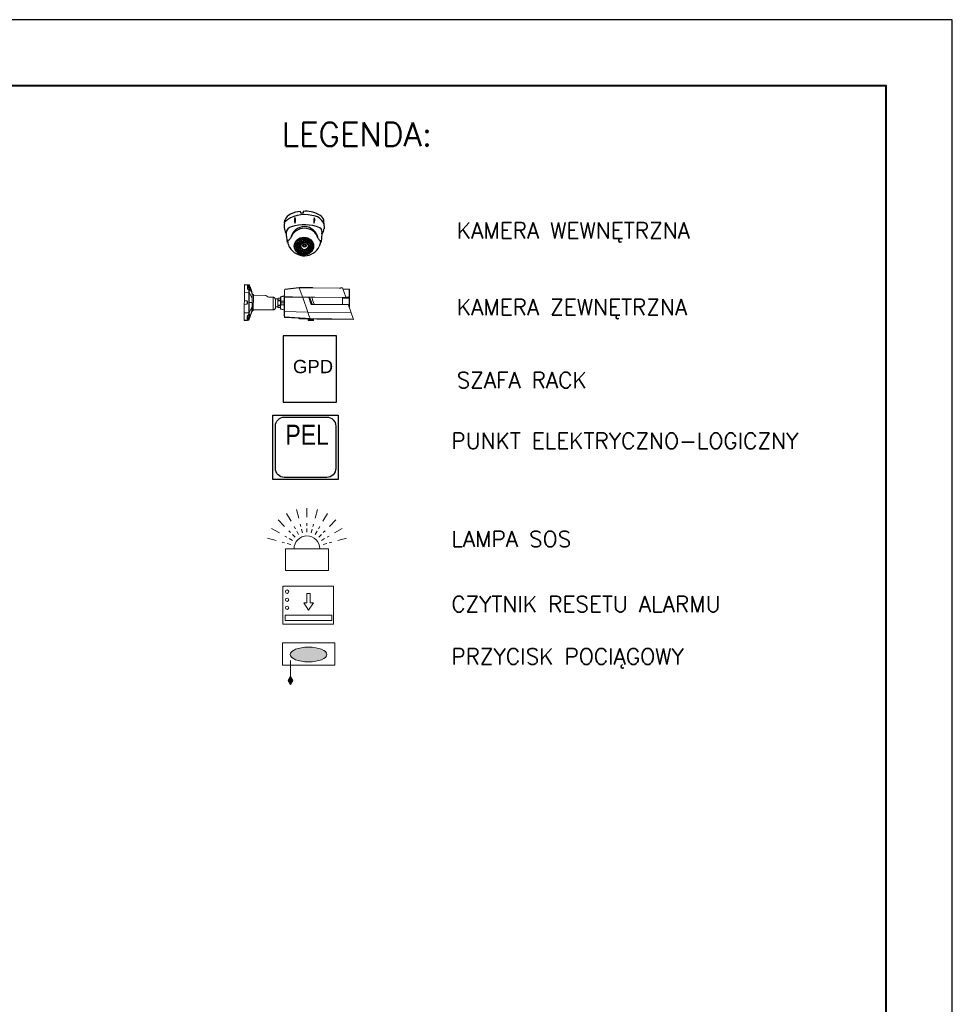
# Model space of a CAD drawing. Header units: millimetres. Extents: x 22250 to 51280, y -5012 to 7692.
# Tile 155 of 183: x 46344 to 47047, y 5464 to 6207. Entities that reach past the tile are written whole.
import ezdxf
from ezdxf.enums import TextEntityAlignment as Align

# ---------------------------------------------------------------- set-up
doc = ezdxf.new("R2010")
doc.units = ezdxf.units.MM
doc.layers.add('!00 SYSTEM PRZYWOŁAWCZY', color=6, linetype='Continuous', lineweight=18)
doc.layers.add('technologia - elektryka', color=6, linetype='Continuous', lineweight=35)
for name, color, linetype in [('00 CCTV IP - MIWI', 10, 'Continuous'), ('E-4', 3, 'Continuous'), ('E_CCTV_BBW', 153, 'Continuous'), ('el - r opisy', 100, 'Continuous'), ('IE_gniazda_PEL', 94, 'Continuous'), ('LAN', 70, 'Continuous')]:
    doc.layers.add(name, color=color, linetype=linetype)
doc.styles.get("Standard").update_dxf_attribs({"font": 'arial.ttf'})
doc.styles.add('wymiar100', font='romans.shx', dxfattribs={"width": 0.8, "height": 12})

# ---------------------------------------------------------------- blocks, each defined once
blk = doc.blocks.new('*U566')
blk.add_lwpolyline([(-42, 0), (0, 0), (0, 29.7), (-42, 29.7)], close=True)
at = {"lineweight": 40}
blk.add_lwpolyline([(-39, 1), (-1, 1), (-1, 28.7), (-39, 28.7)], close=True, dxfattribs=at)
blk = doc.blocks.new('1092-140')
at = {"layer": '00 CCTV IP - MIWI', "color": 2}
for p, q in [((-3.36, 23.08), (-3.68, 24.7)), ((-1.26, 23.22), (-3.36, 23.08)), ((-1.15, 24.83), (-1.26, 23.22)), ((-18.66, 14.02), (-18.47, 16.56)), ((18.2, 13.64), (18.01, 16.6)), ((18.2, 13.65), (18.24, 8.63)), ((-3.02, 0.35), (-3.03, -1.36)), ((-2.97, 0.38), (-2.97, -0.69)), ((-1.17, 0.67), (-1.18, -0.66)), ((-1.06, 0.68), (-1.06, -0.37)), ((0.74, 0.61), (0.73, -0.34)), ((0.85, 0.6), (0.85, -0.69)), ((2.65, 0.15), (2.65, -0.66)), ((2.77, 0.08), (2.77, -1.9)), ((16.33, 3.71), (15.46, -3.75)), ((-16.08, -4.17), (-16.15, -3.52)), ((-15.68, -4.38), (-16.08, -4.17)), ((-9.22, -5.71), (-9.22, -7.18)), ((-8.96, -8.58), (-8.96, -10.05)), ((-7.42, -6.03), (-7.43, -7.16)), ((-7.31, -5.71), (-7.31, -7.18)), ((-7.17, -8.9), (-7.17, -10.02)), ((-7.11, -8.51), (-7.11, -9.99)), ((-6.92, -3.03), (-6.92, -4.51)), ((-6.67, -1.56), (-6.67, -1.83)), ((-5.51, -6.03), (-5.51, -7.16)), ((-5.46, -5.39), (-5.46, -6.86)), ((-5.33, -8.13), (-5.33, -9.6)), ((-5.32, -8.83), (-5.32, -9.96)), ((-5.13, -3.36), (-5.13, -4.48)), ((-5.03, -2.63), (-5.03, -4.1)), ((-4.87, -0.33), (-4.88, -1.81)), ((-4.82, -0.31), (-4.82, -1.39)), ((-3.66, -5.71), (-3.67, -6.84)), ((-3.53, -8.45), (-3.54, -9.58)), ((-3.23, -2.95), (-3.23, -4.08)), ((-2.91, -2.08), (-2.91, -3.55)), ((-1.11, -2.4), (-1.12, -3.53)), ((-0.93, -1.76), (-0.93, -3.23)), ((0.87, -2.08), (0.86, -3.21)), ((0.98, -1.95), (0.98, -3.42)), ((2.78, -2.27), (2.77, -3.4)), ((2.83, -3.23), (2.83, -4.7)), ((3.66, -8.58), (3.66, -10.05)), ((3.85, -5.84), (3.85, -7.31)), ((4.56, -0.74), (4.56, -1.87)), ((4.63, -3.55), (4.62, -4.67)), ((4.68, -3.42), (4.68, -4.89)), ((5.46, -8.9), (5.45, -10.02)), ((5.51, -8.58), (5.51, -10.05)), ((5.65, -6.16), (5.64, -7.28)), ((5.76, -6.16), (5.76, -7.63)), ((6.48, -3.74), (6.47, -4.86)), ((7.3, -8.9), (7.3, -10.02)), ((7.56, -6.48), (7.55, -7.6)), ((14.97, -4.21), (13.72, -7.92)), ((-8.26, -11.8), (-8.26, -10.76)), ((-7.19, -13.1), (-7.19, -12.43)), ((-6.49, -11.8), (-6.49, -10.7)), ((-5.97, -11), (-5.97, -12.47)), ((-4.91, -14.41), (-4.91, -13.59)), ((-4.17, -11.32), (-4.18, -12.44)), ((-4.05, -10.68), (-4.05, -12.15)), ((-3.03, -13.35), (-3.03, -14.83)), ((-2.26, -11), (-2.26, -12.13)), ((-1.44, -11.82), (-1.44, -13.3)), ((-1.24, -13.68), (-1.24, -14.8)), ((-0.07, -15.08), (-0.07, -13.92)), ((0.36, -12.15), (0.35, -13.27)), ((0.41, -11.82), (0.41, -13.3)), ((1.72, -15.02), (1.72, -13.95)), ((2.2, -12.15), (2.2, -13.27)), ((2.26, -10.74), (2.26, -12.21)), ((3.52, -13.59), (3.52, -12.89)), ((3.55, -14.59), (3.55, -14.35)), ((4.05, -11.06), (4.05, -12.19)), ((4.23, -11.31), (4.23, -12.79)), ((6.03, -11.64), (6.02, -12.76))]:
    blk.add_line(p, q, dxfattribs=at)
for centre, radius in [((0.05, -7.62), 3.77), ((0.05, -7.62), 3.39), ((-0.12, -7.11), 1.71), ((0.01, -7.19), 0.985)]:
    blk.add_circle(centre, radius, dxfattribs=at)
for centre, radius, start, end in [((-0.3, -5.29), 27.08, 74.98225, 132.52909), ((-8.33, 12.28), 11.01, 115.91007, 157.08613), ((-3.33, 4.36), 20.34, 90.96763, 118.82664), ((-3.23, 16.48), 6.26, 156.27951, 206.02535), ((-14.75, 16.25), 6.41, 336.90966, 25.3952), ((1.33, 0.79), 24.17, 61.33623, 95.89708), ((6.44, 8.04), 12.83, 23.76761, 88.76571), ((17.24, 15.93), 8.68, 160.21907, 194.45072), ((4.32, 16.54), 5.29, 328.48341, 26.18637), ((9.44, 13.58), 9.11, 30.14549, 67.75649), ((-7.96, 11.14), 11.08, 164.9117, 195.04268), ((-11.27, 4.5), 5.88, 98.96773, 179.27659), ((-0.11, -2.48), 12.99, 8.81543, 169.20361), ((-0.09, -24.71), 37.04, 67.2461, 109.06161), ((11.74, 5.29), 4.85, 340.96041, 59.01435), ((14.96, 16.19), 3.08, 7.79528, 39.76035), ((-10.4, 8.94), 8.28, 184.48186, 215.74994), ((31.3, 6.37), 48.48, 182.1279, 191.82433), ((-0.15, -4.4), 13.46, 16.91086, 161.10818), ((12.01, 8.17), 6.21, 314.07226, 4.25577), ((-14.7, -3.4), 1.17, 106.7677, 205.043), ((-1.84, -1.63), 14.11, 189.22914, 210.95391), ((-17.59, 2.32), 5.27, 299.37501, 333.36132), ((-0.33, -1.15), 15.59, 209.42117, 334.30362), ((-8.36, -6.1), 0.942, 4.16146, 155.5033), ((-8.31, -8.26), 1.41, 51.46384, 130.14263), ((-8.32, -7), 0.912, 191.78069, 349.82577), ((-8.11, -8.97), 0.942, 4.16146, 155.5033), ((-7.81, -5.55), 1.41, 51.46384, 130.14263), ((-7.83, -4.28), 0.912, 191.78069, 349.82577), ((-6.45, -6.1), 0.942, 4.16146, 155.5033), ((-6.39, -8.26), 1.41, 51.46384, 130.14263), ((-6.41, -7), 0.912, 191.78069, 349.82577), ((-6.26, -8.9), 0.942, 4.16146, 155.5033), ((-6.07, -3.42), 0.942, 4.16146, 155.5033), ((-6.01, -5.59), 1.41, 51.46384, 130.14263), ((-6.03, -4.32), 0.912, 191.78069, 349.82577), ((-5.76, -2.91), 1.41, 51.46384, 130.14263), ((-5.77, -1.65), 0.912, 191.78069, 349.82577), ((-4.6, -5.78), 0.942, 4.16146, 155.5033), ((-4.55, -7.94), 1.41, 51.46384, 130.14263), ((-4.56, -6.68), 0.912, 191.78069, 349.82577), ((-4.47, -8.52), 0.942, 4.16146, 155.5033), ((-4.17, -3.02), 0.942, 4.16146, 155.5033), ((-4.11, -5.18), 1.41, 51.46384, 130.14263), ((-4.13, -3.92), 0.912, 191.78069, 349.82577), ((-3.91, -2.47), 1.41, 51.46384, 130.14263), ((-3.93, -1.2), 0.912, 191.78069, 349.82577), ((-2.06, -1.77), 1.41, 51.46384, 130.14263), ((-2.08, -0.5), 0.912, 191.78069, 349.82577), ((-2.05, -2.47), 0.942, 4.16146, 155.5033), ((-2, -4.63), 1.41, 51.46384, 130.14263), ((-2.01, -3.37), 0.912, 191.78069, 349.82577), ((-0.15, -1.45), 1.41, 51.46384, 130.14263), ((-0.16, -0.18), 0.912, 191.78069, 349.82577), ((-0.07, -2.15), 0.942, 4.16146, 155.5033), ((-0.02, -4.31), 1.41, 51.46384, 130.14263), ((-0.04, -3.05), 0.912, 191.78069, 349.82577), ((1.77, -1.77), 1.41, 51.46384, 130.14263), ((1.75, -0.5), 0.912, 191.78069, 349.82577), ((1.84, -2.34), 0.942, 4.16146, 155.5033), ((1.89, -4.5), 1.41, 51.46384, 130.14263), ((1.88, -3.24), 0.912, 191.78069, 349.82577), ((3.68, -2.98), 1.41, 51.46384, 130.14263), ((3.66, -1.71), 0.912, 191.78069, 349.82577), ((3.69, -3.62), 0.942, 4.16146, 155.5033), ((3.74, -5.78), 1.41, 51.46384, 130.14263), ((3.72, -4.51), 0.912, 191.78069, 349.82577), ((4.52, -8.97), 0.942, 4.16146, 155.5033), ((4.71, -6.23), 0.942, 4.16146, 155.5033), ((4.76, -8.39), 1.41, 51.46384, 130.14263), ((4.74, -7.12), 0.912, 191.78069, 349.82577), ((5.37, -3.2), 1.41, 51.46384, 130.14263), ((5.36, -1.93), 0.912, 191.78069, 349.82577), ((5.54, -3.81), 0.942, 4.16146, 155.5033), ((5.59, -5.97), 1.41, 51.46384, 130.14263), ((5.57, -4.7), 0.912, 191.78069, 349.82577), ((6.37, -8.97), 0.942, 4.16146, 155.5033), ((6.62, -6.55), 0.942, 4.16146, 155.5033), ((6.67, -8.71), 1.41, 51.46384, 130.14263), ((6.66, -7.44), 0.912, 191.78069, 349.82577), ((7.18, -5.65), 0.958, 41.72921, 140.25406), ((7.38, -4.79), 0.976, 194.7767, 330.36291), ((7.94, -5.73), 2.36, 105.76198, 128.66521), ((7.26, -3.82), 0.799, 184.69759, 301.55724), ((7.8, -8.67), 0.778, 34.06093, 148.14266), ((7.94, -8.2), 0.799, 184.69759, 301.55724), ((7.76, -9.57), 0.602, 24.86301, 157.74501), ((7.95, -7.08), 0.45, 7.96353, 175.25275), ((8.15, -7.08), 0.642, 176.52781, 296.16016), ((19.75, 4.13), 8.4, 213.34248, 231.07159), ((13.35, -3.68), 1.69, 343.90449, 48.79211), ((14.18, -2.85), 1.55, 297.94362, 325.43279), ((-8.05, -11.13), 1.41, 51.46384, 130.14263), ((-8.07, -9.86), 0.912, 191.78069, 349.82577), ((-7.35, -12.88), 1.41, 51.46384, 130.14263), ((-7.36, -11.61), 0.912, 191.78069, 349.82577), ((-6.31, -14.19), 1.41, 51.46384, 130.14263), ((-6.33, -12.92), 0.912, 191.78069, 349.82577), ((-6.2, -11.07), 1.41, 51.46384, 130.14263), ((-6.22, -9.8), 0.912, 191.78069, 349.82577), ((-5.11, -11.39), 0.942, 4.16146, 155.5033), ((-5.06, -13.55), 1.41, 51.46384, 130.14263), ((-5.07, -12.28), 0.912, 191.78069, 349.82577), ((-4.42, -10.68), 1.41, 51.46384, 130.14263), ((-4.44, -9.42), 0.912, 191.78069, 349.82577), ((-4.03, -15.52), 1.41, 51.46384, 130.14263), ((-4.05, -14.26), 0.912, 191.78069, 349.82577), ((-3.97, -14.31), 1.41, 51.46384, 130.14263), ((-3.99, -13.04), 0.912, 191.78069, 349.82577), ((-3.2, -11.07), 0.942, 4.16146, 155.5033), ((-3.14, -13.23), 1.41, 51.46384, 130.14263), ((-3.16, -11.96), 0.912, 191.78069, 349.82577), ((-2.18, -13.74), 0.942, 4.16146, 155.5033), ((-2.12, -15.91), 1.41, 51.46384, 130.14263), ((-2.14, -14.64), 0.912, 191.78069, 349.82577), ((-0.58, -12.21), 0.942, 4.16146, 155.5033), ((-0.53, -14.38), 1.41, 51.46384, 130.14263), ((-0.55, -13.11), 0.912, 191.78069, 349.82577), ((0.84, -16.16), 1.41, 51.46384, 130.14263), ((0.82, -14.9), 0.912, 191.78069, 349.82577), ((1.27, -12.21), 0.942, 4.16146, 155.5033), ((1.32, -14.38), 1.41, 51.46384, 130.14263), ((1.3, -13.11), 0.912, 191.78069, 349.82577), ((2.63, -15.68), 1.41, 51.46384, 130.14263), ((2.62, -14.41), 0.912, 191.78069, 349.82577), ((3.11, -11.13), 0.942, 4.16146, 155.5033), ((3.17, -13.29), 1.41, 51.46384, 130.14263), ((3.15, -12.03), 0.912, 191.78069, 349.82577), ((4.09, -14.89), 1.41, 51.46384, 130.14263), ((4.08, -13.62), 0.912, 191.78069, 349.82577), ((4.57, -11.13), 1.41, 51.46384, 130.14263), ((4.55, -9.86), 0.912, 191.78069, 349.82577), ((5.09, -11.71), 0.942, 4.16146, 155.5033), ((5.14, -13.87), 1.41, 51.46384, 130.14263), ((5.13, -12.6), 0.912, 191.78069, 349.82577), ((6.42, -11.13), 1.41, 51.46384, 130.14263), ((6.4, -9.86), 0.912, 191.78069, 349.82577), ((6.64, -11.65), 0.778, 34.06093, 148.14266), ((6.78, -11.18), 0.799, 184.69759, 301.55724), ((7.83, -9.39), 0.627, 175.41447, 295.52941)]:
    blk.add_arc(centre, radius, start, end, dxfattribs=at)
blk.add_ellipse((-0.56, -7.62), major_axis=(9.03, 0), ratio=0.920025, dxfattribs=at)
at = {"layer": '00 CCTV IP - MIWI'}
blk.add_attdef('NAZWA', text='', height=10, dxfattribs=at).set_placement((-0.97, 35), align=Align.MIDDLE_CENTER)
blk = doc.blocks.new('A$C00C16DBB')
at = {"layer": 'technologia - elektryka', "lineweight": 15}
for p, q in [((6.57, 24.62), (0, 22.86)), ((12.89, 26.31), (11.05, 25.82)), ((17.59, 27.57), (14.86, 26.84)), ((18.85, 24.53), (16.41, 23.11)), ((40.73, 24.53), (43.18, 23.11)), ((41.99, 27.57), (44.72, 26.84)), ((46.69, 26.31), (48.54, 25.82)), ((53.02, 24.62), (59.58, 22.86)), ((8.97, 18.82), (3.08, 15.42)), ((14.64, 22.09), (12.99, 21.14)), ((17.42, 18.47), (16.07, 17.12)), ((20.86, 21.91), (18.86, 19.91)), ((21.04, 15.69), (20.09, 14.03)), ((23.48, 19.9), (22.06, 17.46)), ((26.52, 18.64), (25.79, 15.91)), ((29.79, 18.21), (29.79, 15.38)), ((33.06, 18.64), (33.79, 15.91)), ((36.11, 19.9), (37.52, 17.46)), ((38.54, 15.69), (39.5, 14.03)), ((38.72, 21.91), (40.72, 19.91)), ((42.16, 18.47), (43.52, 17.12)), ((44.94, 22.09), (46.6, 21.14)), ((50.61, 18.82), (56.5, 15.42)), ((12.79, 13.84), (7.98, 9.03)), ((17.77, 10.02), (14.37, 4.13)), ((23.57, 7.62), (21.81, 1.05)), ((25.26, 13.94), (24.77, 12.1)), ((29.79, 13.35), (29.79, 11.43)), ((34.32, 13.94), (34.82, 12.1)), ((36.02, 7.62), (37.77, 1.05)), ((41.81, 10.02), (45.21, 4.13)), ((46.79, 13.84), (51.6, 9.03)), ((29.79, 6.8), (29.79, 0))]:
    blk.add_line(p, q, dxfattribs=at)
blk.add_lwpolyline([(13.56, 47.08), (46.03, 47.08), (46.03, 30.84), (13.56, 30.84)], close=True, dxfattribs=at)
blk.add_arc((29.79, 30.84), 9.74, 180, 0, dxfattribs=at)
blk = doc.blocks.new('1049-062')
at = {"layer": '!00 SYSTEM PRZYWOŁAWCZY', "color": 6, "lineweight": 15}
for p, q in [((128029, -122927.5), (128029, -122906.6)), ((128029, -122906.6), (128036.9, -122906.6)), ((128036.9, -122927.5), (128036.9, -122906.6)), ((128033, -122943.2), (128022.3, -122927.5)), ((128022.3, -122927.5), (128029, -122927.5)), ((128033, -122943.2), (128043.7, -122927.5)), ((128043.7, -122927.5), (128036.9, -122927.5))]:
    blk.add_line(p, q, dxfattribs=at)
for points in [[(127975.6, -122890.1), (128088.7, -122890.1), (128088.7, -122974.6), (127975.6, -122974.6)], [(127981.3, -122954.7), (128084.6, -122954.7), (128084.6, -122966.4), (127981.3, -122966.4)]]:
    blk.add_lwpolyline(points, close=True, dxfattribs=at)
for centre in [(127985.5, -122902.3), (127985.5, -122920.2), (127985.5, -122938.1)]:
    blk.add_circle(centre, 3.76, dxfattribs=at)
blk = doc.blocks.new('1049-121')
at = {"layer": '!00 SYSTEM PRZYWOŁAWCZY', "lineweight": 15}
h = blk.add_hatch(color=6, dxfattribs=at)
h.dxf.hatch_style = 1
h.set_gradient(color1=(255, 0, 255), color2=(255, 0, 255), tint=1)
edge = h.paths.add_edge_path()
edge.add_ellipse((128033.8, -122807.1), major_axis=(-40.6, 0), ratio=0.402615, start_angle=0, end_angle=360)
h = blk.add_hatch(color=6, dxfattribs=at)
h.dxf.hatch_style = 1
h.set_gradient(color1=(255, 0, 255), color2=(255, 0, 255), tint=1)
h.paths.add_polyline_path([(128073.8, -122855.6), (128068.7, -122864.5), (128073.8, -122873.3), (128078.9, -122864.5)])
at = {"layer": '!00 SYSTEM PRZYWOŁAWCZY', "color": 6, "lineweight": 15}
for p, q in [((128073.8, -122820.2), (128073.8, -122855.6)), ((128073.8, -122855.6), (128068.7, -122864.5)), ((128073.8, -122873.3), (128068.7, -122864.5)), ((128073.8, -122855.6), (128078.9, -122864.5)), ((128073.8, -122873.3), (128078.9, -122864.5))]:
    blk.add_line(p, q, dxfattribs=at)
blk.add_lwpolyline([(127975.6, -122781.1), (128091.9, -122781.1), (128091.9, -122830.9), (127975.6, -122830.9)], close=True, dxfattribs=at)
blk.add_ellipse((128033.8, -122807.1), major_axis=(-40.6, 0), ratio=0.402615, dxfattribs=at)
blk = doc.blocks.new('bulet')
at = {"layer": '00 CCTV IP - MIWI', "lineweight": 0}
for points in [[(-93, -342), (-93, 342)], [(-90, 341), (-93, 342)], [(-7, 324), (-93, 332)], [(-7, 191), (-93, 192)], [(-61, 339), (-90, 341)], [(-28, 336), (-61, 339)], [(-7, 324), (-7, 313), (-22, 314), (-27, 314), (-30, 313), (-32, 311)], [(-32, 257), (-32, 311)], [(-32, 311), (-29, 310), (-27, 309), (-25, 306), (-25, 304)], [(-7, 245), (-22, 246), (-26, 247), (-29, 250), (-31, 253), (-32, 257)], [(-32, 257), (-28, 256), (-26, 255), (-25, 253)], [(-7, 335), (-28, 336)], [(-25, 253), (-25, 304)], [(-25, 304), (-23, 302)], [(-25, 286), (-23, 287)], [(-7, 250), (-22, 251), (-23, 252), (-23, 252), (-23, 252), (-24, 252), (-24, 252), (-24, 253), (-25, 253)], [(-22, 314), (-23, 303)], [(-23, 302), (-23, 303)], [(-23, 302), (-23, 251)], [(-23, 302), (-8, 301)], [(-3, 287), (-23, 287)], [(-23, 286), (-23, 286)], [(-22, 248), (-22, 251)], [(-22, 246), (-22, 248)], [(-7, 313), (-8, 301)], [(-8, 301), (-3, 304), (-1, 305), (0, 308), (-3, 312), (-7, 313)], [(-8, 301), (-3, 287)], [(-7, 335), (-7, 325), (-7, 324)], [(55, 175), (0, 330), (0, 331), (-1, 332), (-2, 333), (-4, 334), (-5, 335), (-7, 335)], [(0, 320), (-3, 323), (-7, 325)], [(0, 319), (-3, 323), (-7, 324)], [(-7, 250), (-5, 249), (-1, 247)], [(-7, 250), (-7, 245)], [(-7, 245), (-7, 191)], [(-6, 244), (-7, 244)], [(-7, 191), (-7, 188), (-7, 0)], [(0, 191), (-7, 191)], [(0, 188), (-7, 188)], [(-6, 245), (-3, 244), (0, 243), (-1, 245)], [(4, 294), (4, 291), (2, 289), (-3, 287)], [(-3, 287), (5, 263), (8, 250), (8, 244), (8, 237), (7, 234), (6, 233)], [(-1, 245), (-2, 247)], [(5, 233), (4, 235), (3, 238), (-1, 245)], [(0, 330), (0, 319)], [(55, 155), (0, 320)], [(0, 319), (0, 308), (4, 294)], [(4, 233), (2, 238), (1, 240), (0, 241), (0, 243), (0, 191)], [(0, 191), (0, 0)], [(55, 81), (0, 188)], [(4, 294), (10, 275), (14, 256), (15, 245), (15, 236), (15, 231), (13, 226), (11, 225), (9, 226), (6, 230)], [(4, 233), (4, 235)], [(4, 233), (5, 232)], [(6, 231), (6, 231), (6, 232), (5, 233)], [(5, 233), (5, 231)], [(5, 233), (6, 233)], [(6, 231), (6, 230)], [(668, 252), (666, 252)], [(666, -116), (666, 252)], [(668, 241), (666, 241)], [(1153, 289), (668, 260)], [(931, 286), (668, 271)], [(668, 271), (668, 261)], [(668, 261), (668, 260)], [(668, 260), (668, 161)], [(961, 298), (961, 297), (960, 296), (959, 295), (957, 294), (956, 293), (954, 292), (953, 291), (950, 290), (949, 290), (947, 289), (945, 288), (943, 288), (941, 287), (939, 286), (936, 286), (934, 286), (932, 286), (931, 286)], [(1155, 296), (1015, 288), (973, 286), (931, 286)], [(976, 298), (961, 298)], [(970, 298), (961, 298)], [(970, 298), (980, 297)], [(976, 298), (1011, 298)], [(1015, 297), (1009, 297), (980, 297)], [(1015, 298), (1011, 298)], [(1015, 298), (1282, 297)], [(1156, 297), (1015, 297)], [(1015, 297), (1015, 288)], [(1138, 250), (1125, 211), (1123, 209), (1109, 168)], [(1122, 324), (1118, 322)], [(1118, 323), (1119, 323)], [(1120, 323), (1118, 322)], [(1118, 322), (1121, 323)], [(1118, 304), (1118, 322)], [(1118, 304), (1118, 322)], [(1118, 322), (1118, 322)], [(1118, 322), (1118, 322)], [(1122, 301), (1118, 304)], [(1118, 304), (1118, 304)], [(1120, 303), (1118, 304)], [(1118, 304), (1121, 303)], [(1118, 304), (1118, 304)], [(1119, 303), (1118, 303)], [(1120, 323), (1120, 323)], [(1120, 323), (1120, 323)], [(1121, 323), (1120, 322)], [(1120, 322), (1123, 323)], [(1120, 304), (1120, 322)], [(1121, 303), (1120, 304)], [(1120, 304), (1123, 303)], [(1120, 303), (1120, 303)], [(1120, 303), (1120, 303)], [(1121, 323), (1121, 323)], [(1121, 323), (1121, 323)], [(1121, 303), (1121, 303)], [(1121, 303), (1121, 303)], [(1212, 324), (1122, 324)], [(1123, 323), (1122, 322)], [(1122, 322), (1126, 323)], [(1122, 304), (1122, 322)], [(1123, 303), (1122, 304)], [(1122, 304), (1126, 303)], [(1212, 301), (1122, 301)], [(1123, 323), (1123, 323)], [(1123, 323), (1123, 323)], [(1123, 303), (1123, 303)], [(1123, 303), (1123, 303)], [(1126, 323), (1126, 323)], [(1126, 323), (1126, 322), (1126, 304), (1126, 303)], [(1126, 323), (1126, 322)], [(1126, 322), (1127, 322), (1129, 323)], [(1126, 303), (1126, 304)], [(1126, 304), (1127, 304), (1129, 303)], [(1126, 303), (1126, 303)], [(1129, 323), (1130, 323)], [(1129, 303), (1129, 323)], [(1129, 303), (1130, 303)], [(1130, 323), (1130, 322)], [(1130, 322), (1132, 322), (1134, 323)], [(1130, 304), (1130, 322)], [(1130, 303), (1130, 304)], [(1130, 304), (1132, 304), (1134, 303)], [(1134, 323), (1134, 323)], [(1134, 303), (1134, 323)], [(1134, 323), (1134, 322)], [(1134, 322), (1137, 322), (1139, 323)], [(1134, 304), (1134, 322)], [(1134, 303), (1134, 304)], [(1134, 304), (1137, 304), (1139, 303)], [(1134, 303), (1134, 303)], [(1137, 301), (1137, 297)], [(1155, 296), (1153, 289), (1148, 277), (1139, 251), (1138, 250)], [(1139, 323), (1140, 323)], [(1139, 303), (1139, 323)], [(1139, 303), (1139, 323)], [(1140, 323), (1139, 323)], [(1139, 323), (1141, 322), (1142, 322), (1145, 323)], [(1139, 303), (1141, 304), (1142, 304), (1145, 303)], [(1139, 303), (1140, 303)], [(1140, 303), (1139, 303)], [(1145, 323), (1145, 323)], [(1145, 303), (1145, 323)], [(1145, 303), (1145, 323)], [(1145, 323), (1145, 323)], [(1145, 323), (1146, 322), (1148, 322), (1150, 323)], [(1145, 303), (1146, 304), (1148, 304), (1150, 303)], [(1145, 303), (1145, 303)], [(1145, 303), (1145, 303)], [(1150, 323), (1151, 323)], [(1150, 303), (1150, 323)], [(1150, 303), (1151, 303)], [(1151, 303), (1151, 323)], [(1151, 323), (1153, 322), (1154, 322), (1157, 323)], [(1151, 303), (1153, 304), (1154, 304), (1157, 303)], [(1972, 289), (1153, 289)], [(1155, 296), (1156, 297)], [(1157, 323), (1158, 323)], [(1157, 303), (1157, 323)], [(1157, 303), (1158, 303)], [(1158, 303), (1158, 323)], [(1158, 323), (1160, 322), (1164, 323)], [(1158, 303), (1160, 304), (1164, 303)], [(1164, 323), (1164, 323)], [(1164, 303), (1164, 323)], [(1164, 303), (1164, 323)], [(1164, 323), (1167, 322), (1170, 323)], [(1164, 303), (1167, 304), (1170, 303)], [(1164, 303), (1164, 303)], [(1170, 323), (1171, 323)], [(1170, 303), (1170, 323)], [(1170, 303), (1171, 303)], [(1171, 303), (1171, 323)], [(1171, 323), (1174, 322), (1177, 323)], [(1171, 303), (1174, 304), (1177, 303)], [(1177, 323), (1178, 323)], [(1177, 303), (1177, 323)], [(1177, 303), (1178, 303)], [(1178, 303), (1178, 323)], [(1178, 323), (1180, 322), (1182, 322), (1183, 323)], [(1178, 303), (1180, 304), (1182, 304), (1183, 303)], [(1183, 323), (1184, 323)], [(1183, 303), (1183, 323)], [(1183, 303), (1184, 303)], [(1184, 303), (1184, 323)], [(1184, 323), (1187, 322), (1188, 322), (1189, 323)], [(1184, 303), (1187, 304), (1188, 304), (1189, 303)], [(1189, 323), (1190, 323)], [(1189, 323), (1189, 323)], [(1189, 303), (1189, 323)], [(1189, 303), (1190, 303)], [(1189, 303), (1189, 303)], [(1190, 303), (1190, 323)], [(1190, 323), (1193, 322), (1194, 322), (1195, 323)], [(1190, 303), (1193, 304), (1194, 304), (1195, 303)], [(1195, 323), (1195, 323)], [(1195, 303), (1195, 323)], [(1195, 303), (1195, 323)], [(1195, 323), (1195, 323)], [(1195, 323), (1198, 322), (1200, 322)], [(1195, 303), (1198, 304), (1200, 304)], [(1195, 303), (1195, 303)], [(1195, 303), (1195, 303)], [(1198, 301), (1198, 297)], [(1200, 323), (1201, 323)], [(1200, 322), (1200, 323)], [(1200, 304), (1200, 322)], [(1200, 304), (1200, 303)], [(1200, 303), (1201, 303)], [(1201, 303), (1201, 323)], [(1201, 323), (1203, 322), (1205, 322)], [(1201, 303), (1203, 304), (1205, 304)], [(1205, 323), (1205, 323)], [(1205, 303), (1205, 323)], [(1205, 322), (1205, 323)], [(1205, 323), (1207, 322), (1209, 322)], [(1205, 304), (1205, 322)], [(1205, 304), (1205, 303)], [(1205, 303), (1207, 304), (1209, 304)], [(1205, 303), (1205, 303)], [(1208, 323), (1209, 323)], [(1209, 322), (1208, 323)], [(1209, 304), (1208, 303)], [(1208, 303), (1209, 303)], [(1209, 303), (1209, 304), (1209, 322), (1209, 323)], [(1209, 323), (1212, 322)], [(1209, 303), (1212, 304)], [(1211, 323), (1212, 323)], [(1212, 322), (1211, 323)], [(1212, 304), (1211, 303)], [(1211, 303), (1212, 303)], [(1216, 322), (1212, 324)], [(1212, 323), (1212, 323)], [(1212, 323), (1214, 322)], [(1212, 304), (1212, 322)], [(1216, 304), (1212, 301)], [(1212, 303), (1214, 304)], [(1212, 303), (1212, 303)], [(1214, 323), (1215, 323)], [(1214, 323), (1214, 323)], [(1214, 323), (1214, 323)], [(1216, 322), (1214, 323)], [(1214, 322), (1214, 323)], [(1214, 323), (1216, 322)], [(1214, 304), (1214, 322)], [(1216, 304), (1214, 303)], [(1214, 304), (1214, 303)], [(1214, 303), (1216, 304)], [(1214, 303), (1215, 303)], [(1214, 303), (1214, 303)], [(1214, 303), (1214, 303)], [(1215, 323), (1215, 323)], [(1215, 323), (1216, 322), (1217, 322)], [(1215, 303), (1216, 304), (1217, 304)], [(1215, 303), (1215, 303)], [(1216, 304), (1216, 322)], [(1217, 322), (1216, 322)], [(1217, 304), (1216, 304)], [(1217, 304), (1217, 322)], [(1320, 298), (1282, 297)], [(1975, 298), (1320, 298)], [(1876, 25), (1975, 298)], [(-93, 39), (-92, 36), (-90, 35)], [(-90, 35), (-61, 34)], [(-61, -34), (-56, -33), (-50, -31), (-44, -29), (-39, -25), (-35, -20), (-32, -15), (-30, -9), (-29, -3), (-29, 3), (-30, 9), (-32, 15), (-35, 20), (-39, 25), (-44, 29), (-50, 31), (-56, 33), (-61, 34)], [(-40, 26), (-40, -26)], [(-7, 0), (-7, -188)], [(-7, 0), (56, 0)], [(56, -174), (56, 174), (55, 175)], [(55, 155), (55, 158), (55, 161), (55, 167), (55, 169), (55, 175)], [(55, 81), (55, 86), (55, 149), (55, 154), (55, 155)], [(55, 155), (55, 154)], [(55, -81), (55, -77), (55, 0), (55, 76), (55, 81)], [(55, 81), (55, 80)], [(56, 174), (56, 174)], [(56, 166), (57, 164)], [(57, 164), (57, -164)], [(77, 149), (57, 164)], [(77, -149), (77, 149)], [(78, 148), (77, 149)], [(78, -148), (78, 148)], [(453, 132), (78, 139)], [(453, 132), (453, -105)], [(498, 86), (498, 93), (496, 100), (493, 107), (490, 113), (485, 118), (480, 123), (474, 126), (467, 130), (461, 131), (454, 132)], [(498, 86), (498, -32)], [(540, 76), (498, 76)], [(540, -76), (540, 76), (548, 89)], [(546, 41), (542, 20), (541, 0), (542, -20), (546, -41)], [(547, 88), (544, 80), (543, 71), (544, 62), (547, 54)], [(546, 41), (548, 47), (547, 54)], [(590, 41), (546, 41)], [(548, 89), (547, 88)], [(590, 87), (547, 88)], [(590, 54), (547, 54)], [(590, 89), (548, 89)], [(596, 118), (593, 116), (591, 113), (590, 110)], [(595, 113), (592, 111), (590, 106)], [(590, 110), (590, -111)], [(590, -89), (590, 89)], [(595, 33), (592, 32), (590, 30)], [(595, 113), (594, 93), (594, 73), (595, 33)], [(595, 113), (661, 132)], [(595, 113), (596, 118)], [(595, 33), (661, 34)], [(595, 33), (596, 0)], [(660, 132), (596, 118)], [(660, 132), (664, 134), (665, 137), (666, 140)], [(661, 34), (662, 83), (662, 107), (662, 120), (661, 132), (660, 132)], [(660, 0), (661, 34)], [(661, 132), (664, 134), (665, 136), (666, 139)], [(666, 34), (666, 34), (661, 34)], [(668, 160), (666, 160)], [(1109, 168), (668, 161)], [(668, -107), (668, 161)], [(668, 36), (668, -107)], [(1109, 168), (1009, -107)], [(1928, 168), (1109, 168)], [(1123, -107), (1165, 8), (1168, 14), (1173, 19), (1179, 22), (1186, 23)], [(1190, 15), (1188, 13), (1187, 11), (1175, -20), (1163, -52), (1139, -115), (1128, -115)], [(1128, -115), (1172, 5)], [(1165, 8), (1172, 5)], [(1186, 15), (1182, 14), (1177, 12), (1174, 9), (1172, 5)], [(1228, 15), (1214, -16), (1202, -49), (1180, -114)], [(1186, 23), (1875, 23)], [(1186, 23), (1186, 15)], [(1186, 15), (1862, 15)], [(1862, 15), (1866, 16), (1870, 18), (1874, 21), (1876, 25)], [(1885, -105), (1885, 50)], [(1889, -257), (1889, -253), (1889, 61), (1889, -271)], [(1891, 68), (1891, -261)], [(-90, -36), (-92, -37), (-93, -39)], [(-61, -34), (-90, -35)], [(0, 0), (0, -191)], [(55, -81), (0, -188)], [(55, -155), (39, -202)], [(45, -204), (55, -175)], [(55, -81), (55, -80)], [(55, -85), (55, -81)], [(55, -148), (55, -85)], [(55, -155), (55, -152), (55, -148)], [(55, -155), (55, -154)], [(55, -175), (55, -168), (55, -162), (55, -158), (55, -155)], [(57, -164), (56, -166)], [(77, -149), (57, -164)], [(77, -149), (78, -148)], [(78, -139), (311, -135)], [(498, -32), (497, -56), (494, -68), (490, -79), (484, -89), (476, -97), (470, -100), (465, -103), (459, -104), (453, -105), (391, -107), (381, -107), (370, -109), (350, -115), (330, -124), (311, -135)], [(401, -106), (403, -107)], [(403, -106), (403, -107)], [(403, -107), (410, -106)], [(540, -76), (491, -76)], [(540, -76), (548, -89)], [(546, -41), (548, -47), (547, -54), (544, -62), (543, -71), (544, -80), (547, -88), (548, -89)], [(590, -41), (546, -41)], [(590, -54), (547, -54)], [(590, -87), (547, -88)], [(590, -89), (548, -89)], [(590, 0), (666, 0)], [(595, -33), (592, -32), (590, -31)], [(595, -114), (592, -111), (590, -107)], [(590, -111), (591, -114), (593, -116), (596, -118)], [(595, -33), (594, -73), (594, -93), (595, -114)], [(596, 0), (595, -33)], [(595, -33), (661, -34)], [(595, -114), (661, -132)], [(595, -114), (596, -118)], [(596, -118), (607, -120), (607, -120), (609, -121), (609, -121)], [(607, -120), (610, -120), (611, -120), (612, -120), (614, -120)], [(611, -122), (610, -121)], [(611, -121), (612, -121)], [(622, -122), (611, -122)], [(616, -121), (612, -121)], [(612, -122), (612, -121)], [(639, -126), (637, -126), (636, -126), (634, -126), (633, -125), (632, -125), (630, -124), (617, -121), (614, -120)], [(630, -124), (630, -124)], [(630, -124), (646, -129), (652, -130), (652, -130)], [(639, -126), (641, -127)], [(649, -130), (645, -128), (641, -127)], [(649, -130), (650, -130)], [(650, -130), (651, -130), (652, -130)], [(652, -130), (660, -132)], [(652, -130), (652, -130)], [(652, -130), (652, -130)], [(661, -34), (660, 0)], [(666, -139), (665, -136), (663, -134), (660, -132)], [(660, -132), (661, -132)], [(661, -132), (662, -120), (662, -108), (662, -83), (661, -34)], [(666, -34), (661, -34)], [(666, -139), (665, -136), (664, -134), (661, -132)], [(666, -76), (665, -76)], [(668, -114), (666, -114)], [(667, -116), (1816, -116)], [(667, -116), (667, -117), (667, -118), (667, -127), (667, -130), (667, -231), (667, -235), (667, -238), (667, -252)], [(668, -107), (1131, -107)], [(668, -107), (668, -115)], [(668, -115), (1128, -115)], [(819, -116), (668, -116)], [(819, -115), (819, -116)], [(1120, -116), (1006, -116), (1005, -116), (819, -116)], [(1005, -116), (998, -137), (997, -140), (942, -290)], [(1005, -116), (1005, -116)], [(1009, -107), (1006, -115)], [(1120, -115), (1123, -107)], [(1151, -116), (1145, -115), (1139, -115)], [(1180, -114), (1172, -115), (1164, -116)], [(1759, -114), (1180, -114)], [(1758, -298), (1821, -125)], [(1759, -105), (1885, -105)], [(1821, -124), (1821, -122), (1821, -119), (1818, -117), (1816, -117)], [(1821, -123), (1885, -123), (1885, -105)], [(1885, -105), (1889, -105)], [(1885, -275), (1885, -123)], [(1885, -123), (1889, -123)], [(1891, -105), (1889, -105)], [(1891, -122), (1889, -122)], [(-7, -191), (-93, -192)], [(-7, -324), (-93, -332)], [(-93, -342), (-7, -335)], [(-7, -191), (-7, -245), (-22, -246), (-26, -248), (-29, -250), (-31, -253), (-32, -257)], [(-32, -257), (-28, -256), (-26, -255), (-25, -254)], [(-32, -311), (-32, -257)], [(-32, -311), (-29, -310), (-27, -309), (-25, -306), (-25, -304)], [(-7, -324), (-7, -313), (-22, -314), (-27, -314), (-30, -313), (-32, -311)], [(-25, -254), (-25, -253), (-25, -253), (-24, -253), (-24, -252), (-23, -252), (-23, -252), (-23, -252), (-22, -251)], [(-25, -304), (-25, -254)], [(-25, -286), (-23, -287)], [(-23, -302), (-25, -304)], [(-23, -252), (-23, -302)], [(-3, -287), (-23, -287)], [(-23, -287), (-23, -287)], [(-3, -287), (-8, -302), (-23, -302)], [(-23, -304), (-23, -303)], [(-22, -314), (-23, -304)], [(-22, -248), (-22, -246)], [(-22, -248), (-22, -251)], [(-22, -251), (-7, -250)], [(-8, -302), (-7, -313)], [(-7, -313), (-3, -312), (0, -308), (-1, -305), (-3, -304), (-8, -302)], [(-7, -188), (-7, -191)], [(0, -188), (-7, -188)], [(0, -191), (-7, -191)], [(-7, -245), (-6, -245)], [(-7, -245), (-7, -250)], [(-7, -250), (-4, -249), (-1, -247)], [(0, -319), (-3, -323), (-7, -324)], [(0, -320), (-3, -323), (-7, -325)], [(-7, -324), (-7, -325), (-7, -335)], [(-7, -335), (-7, -335), (-5, -335), (-4, -334), (-2, -333), (-1, -332), (0, -331), (0, -330)], [(-1, -246), (0, -243), (-3, -244), (-6, -245)], [(5, -233), (7, -234), (8, -236), (8, -238), (8, -244), (8, -251), (5, -263), (-3, -287)], [(4, -294), (4, -291), (2, -290), (-3, -287)], [(-2, -247), (-1, -245)], [(6, -232), (6, -232), (5, -233), (4, -235), (1, -240), (-1, -246)], [(0, -191), (0, -243)], [(33, -222), (0, -320)], [(0, -243), (0, -241), (1, -240), (3, -237), (4, -235), (4, -233)], [(4, -294), (0, -308), (0, -319)], [(0, -330), (9, -303)], [(0, -319), (0, -330)], [(4, -233), (6, -230), (9, -226), (11, -225), (13, -226), (15, -231), (15, -236), (15, -246), (14, -256), (10, -275), (4, -294)], [(4, -233), (4, -235)], [(6, -232), (6, -231)], [(9, -303), (15, -288)], [(9, -303), (9, -303)], [(9, -303), (9, -303)], [(15, -287), (15, -286), (15, -284), (17, -281)], [(19, -286), (15, -287)], [(15, -288), (19, -287)], [(15, -288), (15, -287)], [(16, -281), (20, -270)], [(21, -281), (20, -284), (19, -286), (19, -287)], [(19, -287), (19, -286)], [(20, -270), (21, -267)], [(24, -270), (20, -270)], [(21, -267), (25, -267), (26, -266)], [(21, -267), (22, -266)], [(21, -281), (23, -275)], [(25, -257), (22, -265)], [(22, -266), (22, -264)], [(22, -266), (26, -266)], [(25, -269), (23, -275)], [(23, -275), (24, -270)], [(24, -254), (26, -248), (29, -237)], [(24, -254), (28, -254)], [(25, -267), (24, -270)], [(25, -257), (26, -254)], [(25, -267), (25, -267)], [(25, -269), (26, -267)], [(29, -257), (26, -266)], [(26, -266), (26, -267)], [(26, -267), (26, -267)], [(26, -267), (26, -267)], [(26, -267), (26, -267)], [(26, -267), (26, -267)], [(30, -256), (27, -266)], [(35, -237), (28, -254)], [(28, -254), (33, -237)], [(29, -237), (33, -222)], [(29, -237), (33, -237)], [(29, -257), (29, -256)], [(32, -249), (30, -256)], [(30, -255), (30, -256)], [(33, -216), (31, -222)], [(31, -222), (36, -222)], [(36, -239), (31, -251)], [(32, -252), (30, -255)], [(35, -241), (32, -249)], [(34, -213), (33, -215)], [(33, -237), (37, -222)], [(33, -222), (34, -222)], [(34, -213), (35, -207), (38, -202)], [(34, -237), (38, -224)], [(36, -219), (35, -222)], [(38, -234), (35, -241)], [(37, -216), (36, -219)], [(36, -220), (38, -220)], [(36, -220), (36, -222)], [(38, -234), (36, -239)], [(37, -215), (39, -208), (42, -202)], [(37, -216), (37, -218)], [(37, -218), (37, -220)], [(37, -223), (37, -222), (38, -221), (38, -220)], [(38, -202), (42, -202)], [(40, -209), (39, -210), (38, -214)], [(38, -218), (39, -214)], [(38, -214), (38, -216)], [(38, -220), (39, -218), (39, -215)], [(38, -220), (38, -218)], [(38, -220), (38, -221)], [(38, -221), (40, -221)], [(40, -228), (38, -234)], [(40, -229), (38, -233)], [(38, -233), (38, -234)], [(42, -208), (40, -213), (39, -214), (40, -209)], [(39, -214), (39, -214)], [(40, -221), (39, -224)], [(42, -223), (39, -228)], [(41, -209), (40, -215)], [(40, -209), (40, -209)], [(41, -214), (40, -218)], [(41, -225), (40, -229)], [(41, -209), (41, -207)], [(42, -223), (41, -225)], [(42, -202), (42, -208)], [(43, -210), (42, -214)], [(45, -215), (45, -216), (44, -217), (43, -219), (42, -221), (42, -222), (42, -223)], [(44, -218), (42, -222)], [(42, -222), (42, -222)], [(45, -205), (43, -208)], [(44, -208), (43, -210)], [(45, -214), (43, -218)], [(44, -217), (45, -215)], [(49, -205), (45, -204)], [(45, -205), (45, -204)], [(45, -215), (49, -206)], [(49, -205), (46, -210)], [(47, -211), (46, -214)], [(49, -205), (49, -205)], [(942, -290), (667, -252)], [(667, -252), (667, -260)], [(939, -298), (667, -260)], [(942, -290), (939, -298)], [(939, -298), (1189, -298)], [(1761, -290), (942, -290)], [(1202, -291), (1189, -298)], [(1189, -291), (1189, -298)], [(1189, -291), (1191, -291)], [(1191, -291), (1694, -291)], [(1694, -291), (1718, -292), (1724, -293)], [(1718, -292), (1724, -298)], [(1724, -293), (1724, -298)], [(1724, -298), (1759, -298)], [(1765, -279), (1885, -275)], [(1885, -266), (1768, -271)], [(1885, -266), (1888, -265), (1889, -263)], [(1885, -274), (1888, -273), (1889, -271)], [(1891, -253), (1889, -253)], [(1891, -261), (1889, -261)]]:
    blk.add_lwpolyline(points, dxfattribs=at)
for points, knots in [([(1759, -116), (1759, -116), (1759, 15), (1759, 15), (1759, 15), (1759, -116), (1759, -116)], [0, 0, 0, 0, 1, 1, 1, 2, 2, 2, 2]), ([(610, -121), (610, -121), (609, -121), (609, -121), (609, -121), (610, -121), (610, -121), (610, -121), (611, -121), (611, -121)], [0, 0, 0, 0, 1, 1, 1, 2, 2, 2, 3, 3, 3, 3])]:
    blk.add_open_spline(points, degree=3, knots=knots, dxfattribs=at)

msp = doc.modelspace()

# ---------------------------------------------------------------- linework, layer by layer
at = {"layer": 'IE_gniazda_PEL'}
msp.add_lwpolyline([(46534.49, 5908.51), (46583.71, 5908.51), (46583.71, 5860.2), (46534.49, 5860.2)], close=True, dxfattribs=at)
msp.add_lwpolyline([(46543.17, 5907.18), (46575.29, 5907.18, -0.414214), (46582.02, 5900.45), (46582.02, 5868.42, -0.414214), (46575.29, 5861.69), (46543.17, 5861.69, -0.414214), (46536.44, 5868.42), (46536.44, 5900.45, -0.414214)], format="xyb", close=True, dxfattribs=at)
at = {"layer": 'LAN'}
msp.add_lwpolyline([(46542.41, 5968.36), (46542.41, 5918.36), (46582.41, 5918.36), (46582.41, 5968.36), (46542.41, 5968.36)], dxfattribs=at)

# ---------------------------------------------------------------- block references
at = {"layer": '!00 SYSTEM PRZYWOŁAWCZY', "lineweight": 15, "xscale": 0.3399095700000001, "yscale": 0.3399095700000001, "zscale": 0.3399095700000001}
msp.add_blockref('1049-062', (3041.8, 47551.22), dxfattribs=at)
at = {"layer": '!00 SYSTEM PRZYWOŁAWCZY', "lineweight": 15, "xscale": -0.3399095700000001, "yscale": 0.3399095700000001, "zscale": 0.3399095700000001, "rotation": 359.9999999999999}
msp.add_blockref('1049-121', (90081.37, 47471.45), dxfattribs=at)
at = {"xscale": 50, "yscale": 50, "zscale": 50}
msp.add_blockref('*U566', (47046.94, 4721.86), dxfattribs=at)
at = {"layer": '00 CCTV IP - MIWI', "xscale": 0.8063161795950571, "yscale": 0.8063161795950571, "zscale": 0.8063161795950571}
msp.add_blockref('1092-140', (46558.42, 6042.31), dxfattribs=at)
at = {"layer": 'E-4', "xscale": 0.9989179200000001, "yscale": 0.9989179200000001, "zscale": 0.9989179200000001, "rotation": 180}
msp.add_blockref('A$C00C16DBB', (46589.99, 5838.61), dxfattribs=at)
at = {"layer": 'E_CCTV_BBW', "color": 3, "xscale": -0.03997862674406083, "yscale": 0.03997862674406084, "zscale": 0.03997862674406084, "rotation": 179.3315869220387}
msp.add_blockref('bulet', (46516.66, 5993.55), dxfattribs=at)

# ---------------------------------------------------------------- texts
at = {"layer": 'el - r opisy', "color": 1, "ltscale": 15, "attachment_point": 1, "style": 'wymiar100'}
for s, insert, char_height, width in [('{\\W1;\\C7;LEGENDA:}', (46541.23, 6129.44), 18, 231.7235), ('{\\W1;\\C7;KAMERA WEWNĘTRZNA}', (46673.24, 6053.88), 12, 208.0525), ('{\\W1;\\C7;KAMERA ZEWNĘTRZNA}', (46673.24, 5996.14), 12, 208.0525), ('{\\W1;\\C7;SZAFA RACK}', (46673.13, 5941.11), 12, 133.6114), ('{\\W1;\\C7;PUNKT ELEKTRYCZNO-LOGICZNY}', (46669.1, 5895.2), 12, 292.321), ('{\\W1;\\C7;LAMPA SOS}', (46669.1, 5821.25), 12, 292.321), ('{\\W1;\\C7;CZYTNIK RESETU ALARMU}', (46669.1, 5772.17), 12, 292.321), ('{\\W1;\\C7;PRZYCISK POCIĄGOWY}', (46669.1, 5732.71), 12, 292.321)]:
    msp.add_mtext(s, dxfattribs=dict(at, insert=insert, char_height=char_height, width=width))
at = {"layer": 'IE_gniazda_PEL', "insert": (46543.44, 5901.45), "char_height": 15.1322, "width": 33.9335, "attachment_point": 1, "line_spacing_factor": 0.8}
msp.add_mtext('\\pxqc;{\\fArial Narrow|b0|i0|c0|p0;PEL\\P}', dxfattribs=at)
at = {"layer": 'LAN', "insert": (46549.68, 5950.3), "char_height": 10, "attachment_point": 1}
msp.add_mtext_dynamic_manual_height_columns('GPD', width=0.6987, gutter_width=0.1, heights=[0], dxfattribs=at)

doc.saveas('drawing.dxf')
